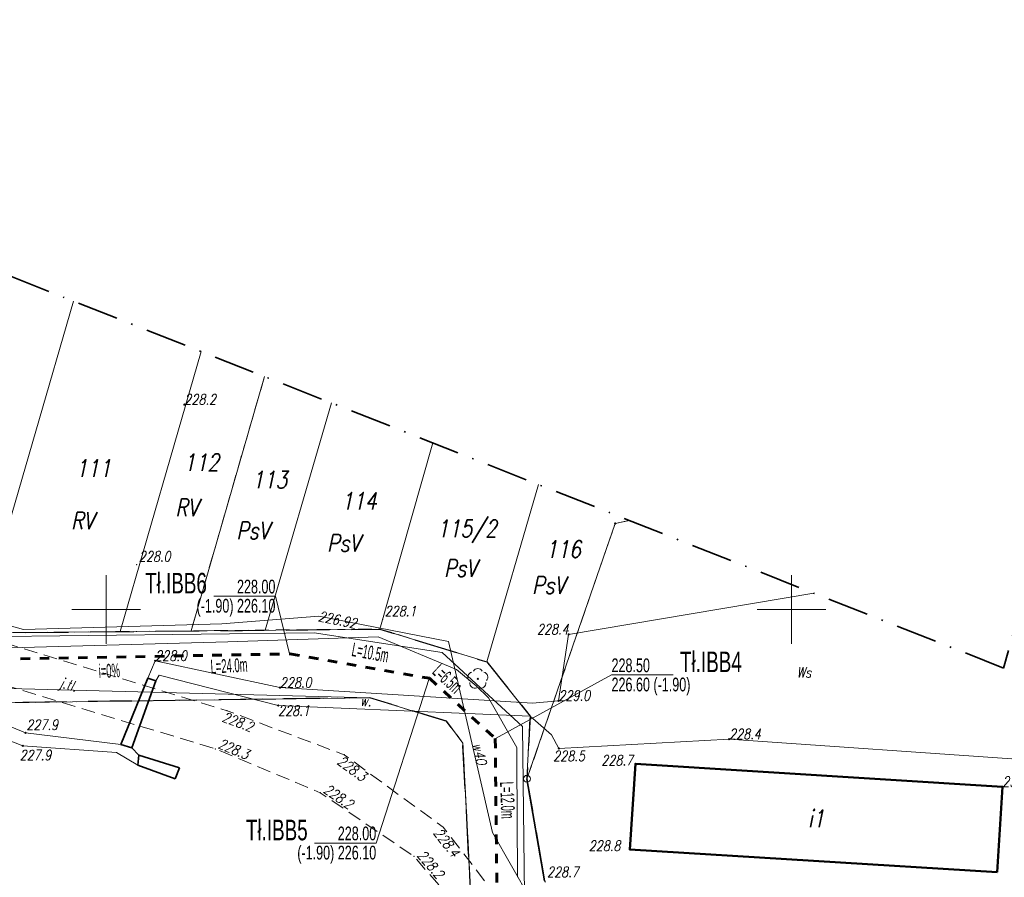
# Model space of a CAD drawing. Header units: millimetres. Extents: x 7436010 to 7436992, y 5663514 to 5666647.
# Tile 31 of 73: x 7436194 to 7436266, y 5664130 to 5664193. Entities that reach past the tile are written whole.
import ezdxf
from ezdxf.enums import TextEntityAlignment as Align

# ---------------------------------------------------------------- set-up
doc = ezdxf.new("R2010")
doc.units = ezdxf.units.MM
doc.header["$PDSIZE"] = 1
for name, pattern in [('$0$HIDDEN', [9.525, 6.35, -3.175]), ('0.7_0.7', [1.4, 0.7, -0.7]), ('1', [0]), ('2_EGBU_A', [0]), ('GAK', [3.5, 2, -0.75, 0, -0.75]), ('GDE', [0]), ('GUZ', [1.5, 1, -0.5]), ('KOR', [2, 1, 1]), ('KOU', [1.5, 1, -0.5]), ('UPE', [2, 1, 1]), ('ZWR', [2, 1, 1])]:
    doc.linetypes.add(name, pattern=pattern)
for name, color, linetype, lineweight in [('5 RÓW PRZYDROŻNY', 7, 'Continuous', 18), ('9 JEZDNIA GRUNTOWA', 7, 'KOU', 18), ('_BB_Kanalizacja ciśnieniowa przydomowa - trasa', 64, '0.7_0.7', 60), ('_LINIA ROZ.LOKA', 4, '$0$HIDDEN', 30), ('DZ_USTALONE_GRANICE_L_0', 7, '1', 18), ('Dzialki', 7, 'GDE', 18), ('DZIALKI_SYT-WYS_T_0', 7, 'Continuous', 18), ('Działki zarys', 7, 'Continuous', 18), ('EDZPD_L_1', 7, 'GDE', 18), ('EDZPP_T_0', 7, 'Continuous', 18), ('EGBB_E_T_0', 7, 'Continuous', 18), ('EGBB_L_0', 7, '2_EGBU_A', 50), ('EUZPU_L_7', 7, 'KOR', 18), ('Linie_odn', 7, 'Continuous', 9), ('obszar odziaływania inwestcyji', 80, 'Continuous', 20), ('Podzial_sekcyjny_krzyze', 7, 'Continuous', 13), ('Punkty', 7, 'Continuous', 18), ('PunPOMIAR1', 7, 'Continuous', 18), ('RzedPOMIAR1', 7, 'Continuous', 18), ('SDRPT_L_0', 7, '1', 35), ('SZOPO_L_0', 7, 'BGT', 35), ('SZWPW_L_0', 7, 'ZWR', 18), ('SZZPZ_T_0', 7, 'Continuous', 18), ('UEEPON_L_0', 1, 'UPE', 18), ('UWWOC_T_0', 5, 'Continuous', 18), ('UWWOO_T_0', 5, 'Continuous', 18), ('UWWPO_L_0', 5, '1', 18), ('UŻYTKI LINIE', 96, 'GUZ', 18), ('UŻYTKI OZNACZENIE', 96, 'Continuous', 18), ('WUKOS_T_0', 7, 'Continuous', 18), ('WUKOS_T_1', 7, 'Continuous', 18), ('ZAKRES MAPY', 1, 'GAK', 35)]:
    doc.layers.add(name, color=color, linetype=linetype, lineweight=lineweight)
doc.layers.add('_CC Tłoczny PRZYDOMOWA_ tekst', color=64, linetype='Continuous')
doc.layers.add('_map', color=7, linetype='Continuous')
doc.styles.add('K1_ACAD', font='romans.shx', dxfattribs={"width": 0.8, "oblique": 12})
doc.styles.add('PLAN 1 pop.', font='ARIALN.TTF', dxfattribs={"width": 0.8})
doc.styles.add('PLAN 2 pop.', font='ARIALN.TTF', dxfattribs={"width": 0.8})
doc.linetypes.add('BGT', pattern='A,3.75,[133,ltypeshp.shx,S=0.1875,R=0,X=0,Y=0],3.75', length=7.5)

# ---------------------------------------------------------------- blocks, each defined once
blk = doc.blocks.new('GRO')
at = {"linetype": 'Continuous'}
blk.add_circle((0, 0), 0.045, dxfattribs=at)
blk = doc.blocks.new('GRT')
at = {"linetype": 'Continuous'}
blk.add_circle((0, 0), 0.25, dxfattribs=at)
blk = doc.blocks.new('DLI')
at = {"linetype": 'Continuous'}
blk.add_circle((0, 0), 0.045, dxfattribs=at)
for centre, start, end in [((0, 0.375), 30.14012, 149.85988), ((-0.357, 0.116), 102.14447, 221.86002), ((0.357, 0.116), 318.13998, 77.85553), ((-0.22, -0.303), 174.14818, 293.85423), ((0.22, -0.303), 246.14577, 5.85182)]:
    blk.add_arc(centre, 0.375, start, end, dxfattribs=at)
blk = doc.blocks.new('WSP')
at = {"linetype": 'Continuous'}
blk.add_circle((0, 0), 0.045, dxfattribs=at)
blk = doc.blocks.new('STUDZ')
at = {"layer": '9 JEZDNIA GRUNTOWA', "flags": 128}
for points in [[(7436280.405, 5664080.727), (7436274.17, 5664079.85), (7436269.51, 5664083.51), (7436255.51, 5664098), (7436243.65, 5664111), (7436232.64, 5664123.79), (7436228.31, 5664129.31), (7436224.59, 5664134.12), (7436217.37, 5664139.4), (7436208.82, 5664142.62), (7436183.73, 5664150.27)], [(7436182.43, 5664147.56), (7436207.97, 5664139.83), (7436215.62, 5664136.64), (7436222.46, 5664132), (7436226.28, 5664127.57), (7436230.61, 5664122.32), (7436241.39, 5664109.35), (7436253.51, 5664096.36), (7436267.24, 5664081.29), (7436274.82, 5664073.98), (7436274.97, 5664071.83), (7436270.93, 5664071.9), (7436261.2, 5664079.86), (7436260.382, 5664076.459), (7436260.107, 5664074.648), (7436273.4, 5664066.35), (7436275.37, 5664062.35)]]:
    blk.add_lwpolyline(points, dxfattribs=at)
at = {"layer": 'DZ_USTALONE_GRANICE_L_0'}
for p, q in [((7436230.7, 5664137.65), (7436237.14, 5664156.28)), ((7436237.14, 5664156.28), (7436238.182, 5664156.491)), ((7436231.99, 5664130.21), (7436230.7, 5664137.65))]:
    blk.add_line(p, q, dxfattribs=at)
at = {"layer": 'Dzialki'}
for p, q in [((7436237.14, 5664156.28), (7436230.7, 5664137.65)), ((7436238.182, 5664156.491), (7436237.14, 5664156.28)), ((7436230.7, 5664137.65), (7436231.99, 5664130.21))]:
    blk.add_line(p, q, dxfattribs=at)
at = {"layer": 'Działki zarys', "flags": 128}
blk.add_lwpolyline([(7436230.929, 5664142.228), (7436230.7, 5664137.65)], dxfattribs=at)
at = {"layer": 'EDZPD_L_1'}
for p, q in [((7436190.598, 5664148.315), (7436197.603, 5664172.493)), ((7436201.019, 5664148.387), (7436206.93, 5664168.815)), ((7436206.19, 5664148.442), (7436211.548, 5664166.994)), ((7436211.61, 5664148.498), (7436216.429, 5664165.069)), ((7436219.971, 5664148.577), (7436223.84, 5664162.147)), ((7436227.775, 5664146.195), (7436231.531, 5664159.114)), ((7436219.971, 5664148.577), (7436190.588, 5664148.285)), ((7436227.775, 5664146.185), (7436219.971, 5664148.577)), ((7436227.775, 5664146.185), (7436230.929, 5664142.228)), ((7436219.247, 5664143.565), (7436189.724, 5664143.154)), ((7436224.849, 5664141.831), (7436219.247, 5664143.565)), ((7436224.849, 5664141.831), (7436226.021, 5664140.262)), ((7436226.644, 5664128.301), (7436226.021, 5664140.262))]:
    blk.add_line(p, q, dxfattribs=at)
at = {"layer": 'EGBB_L_0'}
for p, q in [((7436238.211, 5664132.504), (7436238.614, 5664138.736)), ((7436238.614, 5664138.736), (7436265.389, 5664137.075)), ((7436265.012, 5664130.835), (7436265.389, 5664137.075)), ((7436238.211, 5664132.504), (7436265.012, 5664130.835))]:
    blk.add_line(p, q, dxfattribs=at)
at = {"layer": 'EUZPU_L_7'}
for p, q in [((7436194.116, 5664141.008), (7436176.076, 5664148.34)), ((7436175.588, 5664147.089), (7436193.918, 5664140.058)), ((7436203.572, 5664146.249), (7436203.033, 5664144.988)), ((7436212.675, 5664144.299), (7436203.572, 5664146.249)), ((7436203.613, 5664144.799), (7436203.853, 5664145.219)), ((7436203.853, 5664145.219), (7436212.536, 5664142.998)), ((7436231.098, 5664143.178), (7436212.675, 5664144.299)), ((7436212.536, 5664142.998), (7436230.929, 5664142.228)), ((7436201.068, 5664140.165), (7436194.116, 5664141.008)), ((7436200.749, 5664139.565), (7436193.918, 5664140.058)), ((7436202.379, 5664139.387), (7436201.869, 5664139.916)), ((7436202.3, 5664138.636), (7436200.749, 5664139.565)), ((7436202.3, 5664138.636), (7436202.379, 5664139.387))]:
    blk.add_line(p, q, dxfattribs=at)
at = {"layer": 'Podzial_sekcyjny_krzyze', "color": 7, "lineweight": 13}
for p, q in [((7436200, 5664147.5), (7436200, 5664152.5)), ((7436250, 5664147.5), (7436250, 5664152.5)), ((7436197.5, 5664150), (7436202.5, 5664150)), ((7436247.5, 5664150), (7436252.5, 5664150))]:
    blk.add_line(p, q, dxfattribs=at)
at = {"layer": 'PunPOMIAR1'}
for p in [(7436202.23, 5664153.27), (7436220.16, 5664149.28), (7436208.82, 5664142.62), (7436207.97, 5664139.83), (7436217.37, 5664139.4), (7436215.62, 5664136.64), (7436224.59, 5664134.12), (7436222.46, 5664132)]:
    blk.add_point(p, dxfattribs=at)
at = {"layer": 'SDRPT_L_0'}
for p, q in [((7436201.068, 5664140.165), (7436203.033, 5664144.988)), ((7436203.613, 5664144.799), (7436201.869, 5664139.916)), ((7436203.033, 5664144.988), (7436203.613, 5664144.799)), ((7436201.869, 5664139.916), (7436201.068, 5664140.165)), ((7436202.3, 5664138.636), (7436202.379, 5664139.387)), ((7436202.379, 5664139.387), (7436205.351, 5664138.46)), ((7436205.021, 5664137.639), (7436202.3, 5664138.636)), ((7436205.351, 5664138.46), (7436205.021, 5664137.639))]:
    blk.add_line(p, q, dxfattribs=at)
at = {"layer": 'SZOPO_L_0'}
blk.add_line((7436231.99, 5664130.21), (7436230.7, 5664137.65), dxfattribs=at)
at = {"layer": 'SZWPW_L_0', "color": 151}
for p, q in [((7436251.631, 5664151.188), (7436233.743, 5664148.182)), ((7436233.743, 5664148.182), (7436232.998, 5664143.34)), ((7436232.998, 5664143.34), (7436231.098, 5664143.178)), ((7436230.929, 5664142.228), (7436232.491, 5664140.849)), ((7436232.491, 5664140.849), (7436233.022, 5664139.87)), ((7436233.022, 5664139.87), (7436245.453, 5664140.543)), ((7436245.453, 5664140.543), (7436268.387, 5664138.958))]:
    blk.add_line(p, q, dxfattribs=at)
at = {"layer": 'UEEPON_L_0'}
for p, q in [((7436208.881, 5664147.645), (7436190.389, 5664147.145)), ((7436219.852, 5664148.007), (7436208.881, 5664147.645)), ((7436225.555, 5664145.623), (7436219.852, 5664148.007)), ((7436226.997, 5664144.444), (7436225.555, 5664145.623)), ((7436227.888, 5664143.565), (7436226.997, 5664144.444)), ((7436229.962, 5664139.927), (7436227.888, 5664143.565)), ((7436229.953, 5664139.006), (7436229.962, 5664139.927)), ((7436230.022, 5664130.465), (7436229.953, 5664139.006))]:
    blk.add_line(p, q, dxfattribs=at)
at = {"layer": 'UWWPO_L_0'}
for p, q in [((7436193.958, 5664148.549), (7436186.805, 5664150.522)), ((7436215.52, 5664149.522), (7436208.429, 5664148.945)), ((7436224.983, 5664147.662), (7436215.52, 5664149.522)), ((7436208.429, 5664148.945), (7436193.958, 5664148.549)), ((7436228.178, 5664133.724), (7436224.983, 5664147.662)), ((7436235.533, 5664120.89), (7436228.178, 5664133.724))]:
    blk.add_line(p, q, dxfattribs=at)
at = {"layer": 'UŻYTKI LINIE', "flags": 128}
for points in [[(7436206.189, 5664148.44), (7436190.588, 5664148.285), (7436141.618, 5664173.444), (7436134.23, 5664178.727), (7436130.435, 5664181.499), (7436126.56, 5664184.321), (7436123.126, 5664186.776), (7436118.472, 5664190.109), (7436112.006, 5664194.76), (7436109.539, 5664196.423), (7436108.312, 5664197.662), (7436105.619, 5664200.406), (7436102.573, 5664203.568), (7436101.26, 5664204.915), (7436100.264, 5664205.93), (7436096.604, 5664209.755), (7436092.966, 5664213.608), (7436091.349, 5664215.279), (7436089.097, 5664217.548), (7436088.21, 5664218.427), (7436087.567, 5664219.19), (7436083.777, 5664223.635), (7436082.867, 5664224.715), (7436078.824, 5664229.88), (7436076.492, 5664232.87), (7436073.756, 5664236.342), (7436070.832, 5664240.088), (7436069.128, 5664242.235), (7436066.991, 5664245.066), (7436065.897, 5664246.43)], [(7436276.333, 5664075.95), (7436256.865, 5664094.468), (7436242.688, 5664108.285), (7436226.644, 5664128.301), (7436226.021, 5664140.262), (7436224.849, 5664141.831), (7436219.247, 5664143.565), (7436189.724, 5664143.154), (7436154.189, 5664160.561), (7436142.537, 5664166.012), (7436137.301, 5664169.866), (7436128.342, 5664176.617), (7436122.893, 5664180.683), (7436112.519, 5664188.314), (7436106.94, 5664192.441), (7436102.252, 5664197.119), (7436092.182, 5664207.421), (7436082.36, 5664217.238), (7436081.212, 5664218.743), (7436075.771, 5664225.659), (7436070.7, 5664232.056), (7436065.721, 5664238.43), (7436061.621, 5664243.599)], [(7436300.404, 5664167.925), (7436290.39, 5664131.82), (7436277.13, 5664081.49), (7436255.75, 5664102.74), (7436242.84, 5664115.24), (7436231.99, 5664130.21), (7436230.7, 5664137.65)], [(7436211.548, 5664166.994), (7436206.189, 5664148.44), (7436211.61, 5664148.498), (7436219.971, 5664148.577), (7436227.775, 5664146.185), (7436230.929, 5664142.228), (7436230.7, 5664137.65)], [(7436230.7, 5664137.65), (7436237.14, 5664156.28), (7436238.182, 5664156.491)]]:
    blk.add_lwpolyline(points, dxfattribs=at)
at = {"layer": 'ZAKRES MAPY', "ltscale": 1.5}
blk.add_lwpolyline([(7436374.971, 5664551.124), (7436314.265, 5664327.889), (7436265.48, 5664145.727), (7436190.342, 5664175.356), (7436128.482, 5664216.366), (7436084.757, 5664258.914), (7436020.689, 5664216.503), (7436066.469, 5664163.894), (7436111.251, 5664151.745), (7436188.881, 5664091.856), (7436214.315, 5664064.98), (7436222.617, 5664010.816)], dxfattribs=at)
at = {"layer": 'EDZPP_T_0'}
blk.add_blockref('GRT', (7436230.7, 5664137.65), dxfattribs=at)
at = {"layer": 'Punkty'}
for name, p in [('GRO', (7436237.14, 5664156.28)), ('GRT', (7436230.7, 5664137.65))]:
    blk.add_blockref(name, p, dxfattribs=at)
at = {"layer": 'SZZPZ_T_0', "rotation": 0.06198077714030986}
blk.add_blockref('DLI', (7436227.116, 5664144.944), dxfattribs=at)
at = {"layer": 'WUKOS_T_0'}
for p, rotation in [((7436205.702, 5664164.944), 0.06187149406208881), ((7436233.743, 5664148.182), 0.06206273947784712), ((7436203.572, 5664146.249), 0.0617895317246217), ((7436212.675, 5664144.299), 0.06184417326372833), ((7436232.998, 5664143.34), 0.06206273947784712), ((7436212.536, 5664142.998), 0.06184417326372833), ((7436194.116, 5664141.008), 0.06168024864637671), ((7436245.453, 5664140.543), 0.06219934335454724), ((7436193.918, 5664140.058), 0.06168024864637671), ((7436233.022, 5664139.87), 0.06203541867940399), ((7436238.614, 5664138.736), 0.06211738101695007), ((7436265.389, 5664137.075), 0.06244523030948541), ((7436238.211, 5664132.504), 0.06209006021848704)]:
    blk.add_blockref('WSP', p, dxfattribs=dict(at, rotation=rotation))
at = {"layer": '5 RÓW PRZYDROŻNY', "style": 'K1_ACAD', "oblique": 12, "width": 0.8}
blk.add_text('w.', height=0.75, rotation=357.60204, dxfattribs=at).set_placement((7436218.945, 5664143.329), align=Align.MIDDLE)
at = {"layer": '9 JEZDNIA GRUNTOWA', "style": 'K1_ACAD', "oblique": 12, "width": 0.8}
blk.add_text('j.tl.', height=0.75, rotation=343.46295, dxfattribs=at).set_placement((7436196.534, 5664144.354))
at = {"layer": 'DZIALKI_SYT-WYS_T_0', "style": 'K1_ACAD', "oblique": 12, "width": 0.8}
for s, p in [('112', (7436206.951, 5664160.728)), ('111', (7436199.064, 5664160.31)), ('113', (7436211.921, 5664159.466)), ('114', (7436218.447, 5664157.914)), ('115/2', (7436226.319, 5664155.819)), ('116', (7436233.349, 5664154.402))]:
    blk.add_text(s, height=1.25, dxfattribs=at).set_placement(p, align=Align.MIDDLE)
at = {"layer": 'EGBB_E_T_0', "style": 'K1_ACAD', "oblique": 12, "width": 0.8}
blk.add_text('i1', height=1.25, dxfattribs=at).set_placement((7436251.807, 5664134.787), align=Align.MIDDLE)
at = {"layer": 'RzedPOMIAR1', "style": 'K1_ACAD', "oblique": 12, "width": 0.8}
for s, p in [('228.0', (7436202.386, 5664153.495)), ('228.1', (7436220.316, 5664149.505))]:
    blk.add_text(s, height=0.75, dxfattribs=at).set_placement(p)
for s, rotation, p in [('228.2', 339.36322, (7436208.397, 5664141.865)), ('228.3', 337.36418, (7436208.096, 5664139.926)), ('228.3', 323.82192, (7436216.78, 5664138.784)), ('228.2', 325.8485, (7436215.788, 5664136.692)), ('228.4', 307.77997, (7436223.84, 5664133.689)), ('228.2', 310.77128, (7436222.639, 5664132.045))]:
    blk.add_text(s, height=0.75, rotation=rotation, dxfattribs=at).set_placement(p)
at = {"layer": 'SZWPW_L_0', "color": 151, "style": 'K1_ACAD', "oblique": 12, "width": 0.8}
blk.add_text('Ws', height=0.75, rotation=0.06225, dxfattribs=at).set_placement((7436250.918, 5664145.411), align=Align.MIDDLE)
at = {"layer": 'UWWOC_T_0', "style": 'K1_ACAD', "oblique": 12, "width": 0.8}
blk.add_text('226.92', height=0.75, rotation=348.87983, dxfattribs=at).set_placement((7436215.42, 5664149.155))
at = {"layer": 'UWWOO_T_0', "style": 'K1_ACAD', "oblique": 12, "width": 0.8}
blk.add_text('w40', height=0.75, rotation=282.91296, dxfattribs=at).set_placement((7436226.7, 5664140.174))
at = {"layer": 'UŻYTKI OZNACZENIE', "style": 'K1_ACAD', "oblique": 12, "width": 0.8}
for s, p in [('RV', (7436205.05, 5664158.068)), ('RV', (7436197.452, 5664157.105)), ('PsV', (7436209.5, 5664156.386)), ('PsV', (7436216.133, 5664155.471)), ('PsV', (7436224.65, 5664153.638)), ('PsV', (7436231.088, 5664152.398))]:
    blk.add_text(s, height=1.25, dxfattribs=at).set_placement(p, align=Align.TOP_LEFT)
at = {"layer": 'WUKOS_T_1', "style": 'K1_ACAD', "oblique": 12, "width": 0.8}
for s, rotation, p in [('228.2', 0.06187, (7436205.702, 5664164.944)), ('228.0', 0.06179, (7436203.572, 5664146.249)), ('228.0', 0.06184, (7436212.675, 5664144.299)), ('229.0', 0.06206, (7436232.998, 5664143.34)), ('227.9', 0.06168, (7436194.175, 5664141.213)), ('228.4', 0.0622, (7436245.453, 5664140.543)), ('228.5', 0.06204, (7436232.615, 5664138.941)), ('228.7', 0.06212, (7436236.125, 5664138.632)), ('230.0', 0.06245, (7436265.389, 5664137.075)), ('228.8', 0.06209, (7436235.207, 5664132.389)), ('228.7', 0.06201, (7436232.163, 5664130.482))]:
    blk.add_text(s, height=0.75, rotation=rotation, dxfattribs=at).set_placement(p)
blk.add_text('228.4', height=0.75, rotation=0.06206, dxfattribs=at).set_placement((7436233.743, 5664148.182), align=Align.RIGHT)
for s, rotation, p in [('228.1', 0.06184, (7436212.536, 5664142.998)), ('227.9', 0.06168, (7436193.683, 5664139.751))]:
    blk.add_text(s, height=0.75, rotation=rotation, dxfattribs=at).set_placement(p, align=Align.TOP_LEFT)

msp = doc.modelspace()

# ---------------------------------------------------------------- linework, layer by layer
at = {"layer": '_BB_Kanalizacja ciśnieniowa przydomowa - trasa'}
msp.add_lwpolyline([(7436079.853, 5664222.854), (7436095.29, 5664206.496), (7436108.199, 5664193.533), (7436135.066, 5664174.236), (7436148.762, 5664164.529), (7436189.546, 5664146.34), (7436213.41, 5664146.756), (7436223.592, 5664144.985), (7436228.385, 5664140.586), (7436228.521, 5664128.498), (7436241.329, 5664111.372), (7436251.612, 5664100.666), (7436255.111, 5664097.142), (7436270.889, 5664082.511), (7436274.897, 5664078.584), (7436274.897, 5664078.584)], dxfattribs=at)
at = {"layer": '_LINIA ROZ.LOKA', "ltscale": 0.5, "flags": 128}
msp.add_lwpolyline([(7436769.819, 5666386.172), (7436785.63, 5666401.9), (7436777.168, 5666339.855), (7436769.643, 5666284.835), (7436763.693, 5666241.333), (7436758.706, 5666204.871), (7436746.995, 5666120.477), (7436746.67, 5666118.16), (7436746, 5666112.25), (7436742.679, 5666086.949), (7436737.87, 5666050.31), (7436735.793, 5666034.48), (7436729.165, 5665983.959), (7436725.413, 5665955.369), (7436721.158, 5665922.936), (7436716.677, 5665892.746), (7436714.652, 5665879.501), (7436710.699, 5665853.651), (7436705.915, 5665822.364), (7436701.238, 5665791.78), (7436696.682, 5665761.986), (7436693.363, 5665740.276), (7436692.49, 5665734.57), (7436691.24, 5665725.21), (7436686.817, 5665692.279), (7436686.24, 5665687.98), (7436687.02, 5665687.872), (7436687.796, 5665687.765), (7436688.426, 5665687.677), (7436689.729, 5665687.497), (7436691.702, 5665687.224), (7436695.055, 5665686.76), (7436699.592, 5665686.132), (7436703.87, 5665685.495), (7436710.052, 5665684.688), (7436704.144, 5665626.716), (7436692.353, 5665554.027), (7436684.4, 5665507.895), (7436678.948, 5665476.375), (7436678.106, 5665452.583), (7436669.825, 5665424.532), (7436658.741, 5665384.423), (7436649.917, 5665353.223), (7436656.066, 5665352.41), (7436640.531, 5665294.184), (7436627.067, 5665248.662), (7436617.803, 5665220.557), (7436609.033, 5665184.743), (7436597.094, 5665145.042), (7436586.74, 5665104.181), (7436580.262, 5665077.607), (7436551.399, 5665080.628), (7436544.132, 5665053.462), (7436541.654, 5665043.684), (7436535.648, 5665019.894), (7436527.279, 5664986.713), (7436518.85, 5664953.127), (7436540.241, 5664951.286), (7436527.274, 5664905.085), (7436512.887, 5664848.872), (7436512.752, 5664848.252), (7436491.254, 5664843.656), (7436490.454, 5664840.416), (7436488.749, 5664840.174), (7436485.592, 5664828.52), (7436480.77, 5664810.687), (7436477.564, 5664798.832), (7436470.048, 5664771.067), (7436466.776, 5664758.912), (7436460.996, 5664737.529), (7436453.383, 5664709.453), (7436450.493, 5664698.657), (7436449.293, 5664694.235), (7436447.878, 5664689.001), (7436444.735, 5664677.411), (7436439.734, 5664658.879), (7436430.798, 5664625.844), (7436422.092, 5664592.636), (7436411.808, 5664553.448), (7436402.818, 5664519.107), (7436395.065, 5664489.579), (7436386.906, 5664458.419), (7436380.697, 5664434.655), (7436376.518, 5664418.897), (7436373.403, 5664406.849), (7436371.231, 5664398.643), (7436365.4, 5664376.386), (7436360.194, 5664356.586), (7436358.975, 5664351.964), (7436370.073, 5664349.716), (7436345.743, 5664252.376), (7436338.101, 5664221.811), (7436346.559, 5664219.638), (7436332.958, 5664172.827), (7436327.706, 5664153.961), (7436320.71, 5664127.647), (7436315.847, 5664109.043), (7436293.508, 5664105.672), (7436291.778, 5664098.993), (7436311.255, 5664095.216), (7436305.86, 5664069.899), (7436301.249, 5664052.498), (7436298.259, 5664034.704), (7436295.226, 5664016.7), (7436294.203, 5663992.362), (7436295.675, 5663969.316), (7436298.862, 5663944.903), (7436305.053, 5663922.416), (7436309.368, 5663907.37), (7436310.083, 5663904.279), (7436287.939, 5663894.265), (7436287.89, 5663894.23), (7436289.293, 5663888.169), (7436307.22, 5663896.421), (7436313.563, 5663878.366), (7436316.816, 5663864.356), (7436323.097, 5663841.843), (7436323.621, 5663840.346), (7436302.734, 5663832.549), (7436306.084, 5663818.609), (7436328.591, 5663826.53), (7436335.305, 5663807.875), (7436346.491, 5663776.834), (7436347.265, 5663774.439), (7436325.835, 5663769.718), (7436328.273, 5663765.489), (7436328.273, 5663765.489), (7436337.733, 5663749.257), (7436355.952, 5663758.124), (7436369.036, 5663743.036), (7436379.219, 5663723.732), (7436386.589, 5663707.332), (7436393.785, 5663687.445), (7436394.545, 5663683.162), (7436386.119, 5663681.18), (7436375.065, 5663673.191), (7436376.66, 5663669.404), (7436378.039, 5663665.373), (7436383.145, 5663649.886), (7436385.452, 5663641.268), (7436392.561, 5663614.937), (7436402.771, 5663597.554), (7436404.552, 5663594.357), (7436398.144, 5663579.556), (7436383.472, 5663579.872), (7436383.472, 5663598.954), (7436383.536, 5663613.755), (7436381.268, 5663622.159), (7436375.493, 5663643.653), (7436374.487, 5663647.412), (7436373.191, 5663652.22), (7436366.812, 5663649.775), (7436363.111, 5663660.126), (7436369.055, 5663664.529), (7436367.983, 5663667.458), (7436362.418, 5663663.455), (7436351.027, 5663690.171), (7436348.921, 5663700.662), (7436355.281, 5663701.413), (7436350.008, 5663711.545), (7436342.684, 5663723.842), (7436323.689, 5663721.102), (7436294.623, 5663770.744), (7436268.862, 5663766.229), (7436263.066, 5663785.818), (7436260.041, 5663784.815), (7436254.686, 5663782.735), (7436252.465, 5663789.248), (7436260.428, 5663792.401), (7436278.163, 5663799.499), (7436285.701, 5663801.994), (7436278.819, 5663825.679), (7436273.401, 5663846.926), (7436269.385, 5663864.936), (7436284.572, 5663868.617), (7436282.661, 5663876.992), (7436274.791, 5663875.665), (7436272.427, 5663887.404), (7436280.035, 5663888.292), (7436279.108, 5663892.091), (7436269.52, 5663890.933), (7436263.103, 5663914.553), (7436258.603, 5663935.854), (7436251.252, 5663959.731), (7436247.766, 5663974.333), (7436257.809, 5663977.446), (7436257.698, 5663985.662), (7436257.603, 5663994.259), (7436254.811, 5664004.46), (7436251.476, 5664016.715), (7436250.549, 5664027.068), (7436249.485, 5664037.257), (7436242.689, 5664037.334), (7436241.678, 5664048.834), (7436240.901, 5664065.752), (7436219.891, 5664094.241), (7436221.988, 5664101.65), (7436224.111, 5664100.45), (7436249.122, 5664102.024), (7436242.679, 5664108.296), (7436226.645, 5664128.307), (7436226.023, 5664140.261), (7436224.837, 5664141.852), (7436219.239, 5664143.564), (7436189.719, 5664143.162), (7436172.237, 5664151.732), (7436160.044, 5664157.699), (7436156.645, 5664159.354), (7436144.813, 5664164.949), (7436142.537, 5664166.012), (7436135.048, 5664171.548), (7436122.04, 5664181.325), (7436108.217, 5664191.494), (7436106.941, 5664192.438), (7436096.692, 5664202.791), (7436089.704, 5664209.893), (7436082.365, 5664217.233), (7436065.983, 5664208.509), (7436054.19, 5664202.177), (7436048.152, 5664211.644), (7436077.493, 5664231.589), (7436078.107, 5664230.801), (7436082.881, 5664224.701), (7436088.006, 5664218.657), (7436091.262, 5664215.402), (7436100.884, 5664205.311), (7436105.441, 5664200.58), (7436107, 5664198.997), (7436108.613, 5664197.357), (7436109.381, 5664196.579), (7436109.537, 5664196.424), (7436113.388, 5664193.768), (7436117.543, 5664190.756), (7436126.187, 5664184.59), (7436131.518, 5664180.704), (7436136.117, 5664196.766), (7436147.656, 5664192.776), (7436144.066, 5664181.29), (7436141.619, 5664173.448), (7436149.976, 5664169.141), (7436161.928, 5664163.007), (7436166.873, 5664160.461), (7436176.132, 5664155.711), (7436190.605, 5664148.285), (7436211.642, 5664148.485), (7436219.974, 5664148.576), (7436227.765, 5664146.175), (7436230.924, 5664142.228), (7436230.702, 5664137.627), (7436231.983, 5664130.138), (7436242.856, 5664115.225), (7436255.74, 5664102.74), (7436277.106, 5664081.501), (7436279.285, 5664110.772), (7436287.113, 5664140.297), (7436294.815, 5664168.383), (7436300.408, 5664167.926), (7436303.617, 5664180.054), (7436314.754, 5664222.52), (7436320.67, 5664244.509), (7436329.286, 5664276.326), (7436339.489, 5664314.222), (7436347.351, 5664343.307), (7436344.053, 5664344.135), (7436348.208, 5664369.312), (7436371.206, 5664451.734), (7436387.619, 5664516.956), (7436415.586, 5664621.211), (7436434.673, 5664694.676), (7436464.45, 5664803.668), (7436472.924, 5664837.816), (7436477.353, 5664838.622), (7436478.209, 5664841.782), (7436481.513, 5664853.977), (7436494.029, 5664899.688), (7436502.397, 5664930.227), (7436504.591, 5664938.275), (7436507.768, 5664949.805), (7436500.72, 5664950.002), (7436508.915, 5664982.673), (7436528.12, 5665058.555), (7436539.985, 5665099.162), (7436546.498, 5665097.773), (7436553.59, 5665124.943), (7436568.605, 5665185.165), (7436573.132, 5665202.815), (7436575.085, 5665210.138), (7436580.009, 5665229.574), (7436583.775, 5665244.514), (7436593.841, 5665284.253), (7436602.232, 5665317.293), (7436613.909, 5665363.64), (7436618.238, 5665380.682), (7436630.042, 5665427.092), (7436635.598, 5665448.858), (7436641.55, 5665472.258), (7436645.603, 5665488.174), (7436647.468, 5665501.708), (7436650.045, 5665519.827), (7436651.532, 5665531.047), (7436655.658, 5665560.729), (7436662.169, 5665607.706), (7436664.223, 5665622.584), (7436669.045, 5665657.294), (7436673.241, 5665687.673), (7436669.129, 5665688.355), (7436676.292, 5665740.38), (7436691.423, 5665845.086), (7436699.67, 5665904.313), (7436707.4, 5665965.125), (7436522.196, 5665967.371), (7436460.268, 5665974.019), (7436461.788, 5665994.07), (7436645.179, 5665988.69), (7436704.596, 5665987.733), (7436718.228, 5666087.224), (7436731.411, 5666189.827), (7436742.139, 5666261.152), (7436750.004, 5666316.478), (7436754.582, 5666343.797), (7436764.085, 5666343.133), (7436769.819, 5666386.172)], dxfattribs=at)
at = {"layer": 'Linie_odn'}
for points in [[(7436213.373, 5664146.77), (7436212.347, 5664150.973), (7436207.847, 5664150.973)], [(7436223.575, 5664144.957), (7436219.7, 5664132.967), (7436215.2, 5664132.967)], [(7436228.403, 5664140.583), (7436236.87, 5664145.23), (7436241.37, 5664145.23)]]:
    msp.add_lwpolyline(points, dxfattribs=at)
at = {"layer": 'obszar odziaływania inwestcyji', "ltscale": 2}
for points in [[(7436061.494, 5664206.195), (7436079.626, 5664220.156), (7436094.242, 5664205.491), (7436107.191, 5664192.473), (7436133.905, 5664172.608), (7436147.766, 5664163.889), (7436189.137, 5664144.332), (7436219.247, 5664143.565), (7436224.849, 5664141.831), (7436226.021, 5664140.262), (7436226.644, 5664128.301), (7436242.815, 5664108.162), (7436249.116, 5664102.02)], [(7436285.929, 5664105.93), (7436284.319, 5664099.641), (7436278.972, 5664079.874), (7436276.296, 5664080.013), (7436272.269, 5664083.958), (7436256.501, 5664098.58), (7436253.043, 5664102.064), (7436242.857, 5664112.668), (7436230.514, 5664129.173), (7436230.375, 5664141.474), (7436224.512, 5664146.855), (7436215.171, 5664148.309), (7436190.403, 5664148.01), (7436149.757, 5664166.275), (7436137.372, 5664175.053)]]:
    msp.add_lwpolyline(points, dxfattribs=at)

# ---------------------------------------------------------------- block references
at = {"layer": '_map'}
msp.add_blockref('STUDZ', (0, 0), dxfattribs=at)

# ---------------------------------------------------------------- texts
at = {"layer": '_CC Tłoczny PRZYDOMOWA_ tekst', "width": 0.8}
for s, height, style, p in [('Tł.IBB6', 1.5, 'PLAN 1 pop.', (7436207.347, 5664151.173)), ('228.00', 1, 'PLAN 2 pop.', (7436212.347, 5664151.173)), ('(-1.90) 226.10', 1, 'PLAN 2 pop.', (7436212.347, 5664149.773)), ('Tł.IBB5', 1.5, 'PLAN 1 pop.', (7436214.7, 5664133.167)), ('228.00', 1, 'PLAN 2 pop.', (7436219.7, 5664133.167)), ('(-1.90) 226.10', 1, 'PLAN 2 pop.', (7436219.7, 5664131.767))]:
    msp.add_text(s, height=height, dxfattribs=dict(at, style=style)).set_placement(p, align=Align.RIGHT)
at = {"layer": '_CC Tłoczny PRZYDOMOWA_ tekst', "color": 64, "style": 'PLAN 2 pop.', "width": 0.6}
for s, rotation, p in [('L=10.5m', 349.52069, (7436217.859, 5664146.616)), ('L=24.0m', 3.23803, (7436207.644, 5664145.326)), ('L=6.5m', 317.0495, (7436223.724, 5664145.373)), ('L=12.0m', 272.0495, (7436228.736, 5664137.421))]:
    msp.add_text(s, height=1, rotation=rotation, dxfattribs=at).set_placement(p)
at = {"layer": '_CC Tłoczny PRZYDOMOWA_ tekst', "width": 0.8}
for s, height, style, p in [('Tł.IBB4', 1.5, 'PLAN 1 pop.', (7436241.87, 5664145.43)), ('228.50', 1, 'PLAN 2 pop.', (7436236.87, 5664145.43)), ('226.60 (-1.90)', 1, 'PLAN 2 pop.', (7436236.87, 5664144.03))]:
    msp.add_text(s, height=height, dxfattribs=dict(at, style=style)).set_placement(p)
at = {"layer": '_CC Tłoczny PRZYDOMOWA_ tekst', "color": 64, "style": 'PLAN 2 pop.', "width": 0.6}
msp.add_text('i=0%', height=1, rotation=3.23803, dxfattribs=at).set_placement((7436201.023, 5664145.076), align=Align.RIGHT)

doc.saveas('drawing.dxf')
